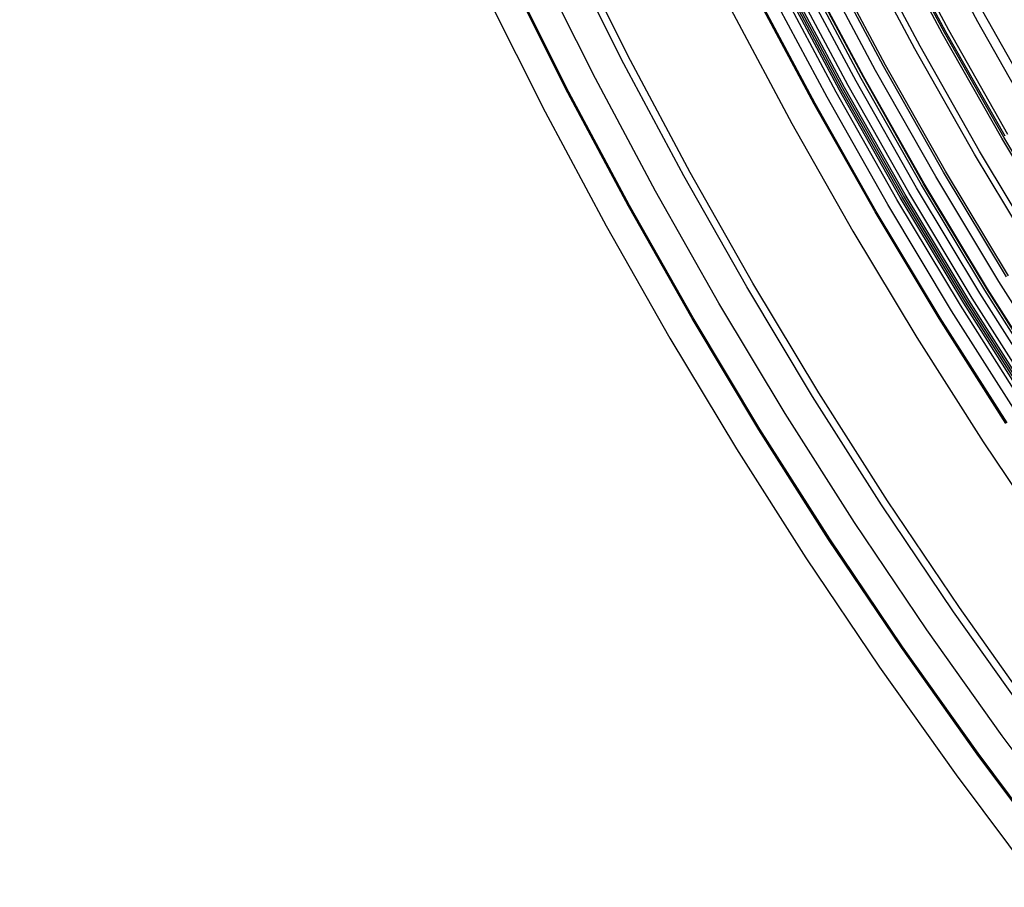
# Model space of a CAD drawing. Header units: millimetres. Extents: x -14 to 488, y -50 to 50.
# Tile 99 of 256: x 262 to 269, y -22 to -16. Entities that reach past the tile are written whole.
import ezdxf

# ---------------------------------------------------------------- set-up
doc = ezdxf.new("R2010")
doc.units = ezdxf.units.MM
doc.header["$MEASUREMENT"] = 0
doc.layers.add('Default', color=7, linetype='Continuous')

msp = doc.modelspace()

# ---------------------------------------------------------------- linework, layer by layer
at = {"layer": 'Default'}
for points in [[(268.9196, -17.8387), (268.4741, -17.0967), (268.049, -16.3461), (267.6446, -15.5876), (267.261, -14.8222), (266.8983, -14.0507), (266.5567, -13.2738), (266.236, -12.4925), (265.9365, -11.7075), (265.6578, -10.9196), (265.4001, -10.1296), (265.1632, -9.3384), (264.947, -8.5466), (264.7511, -7.7551), (264.5755, -6.9645), (264.4198, -6.1755), (264.2838, -5.3889), (264.1671, -4.6053), (264.0695, -3.8253), (263.9905, -3.0495), (263.9298, -2.2786), (263.8869, -1.513), (263.8615, -0.7533), (263.8532, 0)], [(268.933, -17.8305), (268.4877, -17.0888), (268.0629, -16.3385), (267.6587, -15.5804), (267.2752, -14.8153), (266.9127, -14.0442), (266.5712, -13.2677), (266.2507, -12.4867), (265.9513, -11.702), (265.6728, -10.9145), (265.4152, -10.1249), (265.1784, -9.334), (264.9622, -8.5426), (264.7665, -7.7515), (264.5909, -6.9612), (264.4353, -6.1726), (264.2993, -5.3864), (264.1827, -4.6031), (264.0851, -3.8235), (264.0062, -3.0481), (263.9455, -2.2775), (263.9027, -1.5123), (263.8773, -0.7529), (263.869, 0)], [(269.136, -17.7051), (268.6938, -16.9686), (268.2719, -16.2236), (267.8705, -15.4708), (267.4898, -14.7112), (267.1299, -13.9454), (266.7907, -13.1744), (266.4725, -12.3989), (266.1752, -11.6197), (265.8987, -10.8377), (265.6429, -10.0537), (265.4078, -9.2684), (265.1931, -8.4826), (264.9987, -7.6969), (264.8244, -6.9123), (264.6699, -6.1292), (264.5349, -5.3485), (264.4191, -4.5707), (264.3222, -3.7966), (264.2438, -3.0266), (264.1835, -2.2615), (264.141, -1.5016), (264.1158, -0.7476), (264.1075, 0)], [(269.171, -17.6834), (268.7294, -16.9479), (268.308, -16.2038), (267.9071, -15.4519), (267.5269, -14.6932), (267.1673, -13.9283), (266.8286, -13.1582), (266.5108, -12.3837), (266.2138, -11.6055), (265.9376, -10.8245), (265.6822, -10.0414), (265.4473, -9.2571), (265.2329, -8.4722), (265.0388, -7.6875), (264.8647, -6.9038), (264.7104, -6.1217), (264.5755, -5.342), (264.4599, -4.5652), (264.3631, -3.792), (264.2848, -3.0229), (264.2246, -2.2587), (264.1821, -1.4998), (264.157, -0.7467), (264.1487, 0)], [(269.3255, -17.5879), (268.8863, -16.8564), (268.4672, -16.1163), (268.0685, -15.3685), (267.6903, -14.6138), (267.3327, -13.8531), (266.9958, -13.0872), (266.6797, -12.3168), (266.3843, -11.5429), (266.1096, -10.7661), (265.8556, -9.9872), (265.622, -9.2071), (265.4087, -8.4264), (265.2156, -7.646), (265.0425, -6.8665), (264.889, -6.0887), (264.7549, -5.3131), (264.6398, -4.5405), (264.5436, -3.7715), (264.4657, -3.0066), (264.4058, -2.2465), (264.3636, -1.4917), (264.3386, -0.7427), (264.3303, 0)], [(269.3395, -17.5793), (268.9004, -16.8481), (268.4816, -16.1084), (268.083, -15.361), (267.705, -14.6067), (267.3476, -13.8464), (267.0109, -13.0808), (266.6949, -12.3108), (266.3997, -11.5372), (266.1252, -10.7608), (265.8712, -9.9823), (265.6377, -9.2026), (265.4246, -8.4223), (265.2316, -7.6423), (265.0585, -6.8632), (264.9051, -6.0857), (264.771, -5.3105), (264.6561, -4.5383), (264.5599, -3.7696), (264.482, -3.0052), (264.4222, -2.2454), (264.38, -1.491), (264.355, -0.7423), (264.3467, 0)], [(268.9098, -16.8426), (268.4911, -16.1031), (268.0927, -15.356), (267.7148, -14.6019), (267.3575, -13.8418), (267.0209, -13.0765), (266.7051, -12.3068), (266.4099, -11.5335), (266.1355, -10.7573), (265.8816, -9.9791), (265.6482, -9.1996), (265.4351, -8.4196), (265.2422, -7.6398), (265.0692, -6.8609), (264.9158, -6.0837), (264.7818, -5.3088), (264.6669, -4.5368), (264.5707, -3.7684), (264.4929, -3.0042), (264.4331, -2.2447), (264.3909, -1.4905), (264.3659, -0.7421), (264.3576, 0)], [(268.9301, -16.8308), (268.5117, -16.0918), (268.1135, -15.3452), (267.7359, -14.5917), (267.3789, -13.8321), (267.0425, -13.0674), (266.7269, -12.2982), (266.4319, -11.5254), (266.1577, -10.7497), (265.904, -9.9721), (265.6708, -9.1931), (265.4578, -8.4137), (265.265, -7.6344), (265.0921, -6.8561), (264.9389, -6.0794), (264.805, -5.3051), (264.6901, -4.5336), (264.594, -3.7658), (264.5162, -3.0021), (264.4565, -2.2431), (264.4143, -1.4894), (264.3893, -0.7416), (264.3811, 0)], [(269.1712, -17.6833), (268.7296, -16.9477), (268.3082, -16.2036), (267.9074, -15.4518), (267.5271, -14.6931), (267.1676, -13.9282), (266.8289, -13.1581), (266.511, -12.3836), (266.2141, -11.6054), (265.9379, -10.8244), (265.6824, -10.0413), (265.4476, -9.257), (265.2332, -8.4721), (265.039, -7.6875), (264.8649, -6.9038), (264.7106, -6.1217), (264.5758, -5.3419), (264.4601, -4.5651), (264.3633, -3.7919), (264.285, -3.0229), (264.2249, -2.2587), (264.1824, -1.4998), (264.1572, -0.7467), (264.149, 0)], [(264.5929, 0), (264.6016, -0.7601), (264.6277, -1.5198), (264.6712, -2.2788), (264.732, -3.0365), (264.8101, -3.7926), (264.9054, -4.5468), (265.018, -5.2986), (265.1477, -6.0476), (265.304, -6.8382), (265.4794, -7.6248), (265.6738, -8.4068), (265.8871, -9.184), (266.1191, -9.9558), (266.3698, -10.7217), (266.6389, -11.4813), (266.9264, -12.2341), (267.2453, -13.0107), (267.5837, -13.779), (267.9414, -14.5385), (268.3182, -15.2887), (268.7137, -16.0292), (269.1278, -16.7595)], [(264.5929, 0), (264.6016, -0.7601), (264.6277, -1.5198), (264.6712, -2.2788), (264.732, -3.0365), (264.8101, -3.7926), (264.9054, -4.5468), (265.018, -5.2986), (265.1477, -6.0476), (265.304, -6.8382), (265.4794, -7.6248), (265.6738, -8.4068), (265.8871, -9.184), (266.1191, -9.9558), (266.3698, -10.7217), (266.6389, -11.4813), (266.9264, -12.2341), (267.2453, -13.0107), (267.5837, -13.779), (267.9414, -14.5385), (268.3182, -15.2887), (268.7137, -16.0292), (269.1278, -16.7595)], [(269.1667, -16.6928), (268.7517, -15.9599), (268.3569, -15.2194), (267.9823, -14.472), (267.6282, -13.7187), (267.2946, -12.9602), (266.9816, -12.1973), (266.6891, -11.4309), (266.417, -10.6616), (266.1654, -9.8903), (265.9341, -9.1178), (265.7229, -8.3447), (265.5317, -7.5718), (265.3602, -6.7999), (265.2082, -6.0296), (265.0754, -5.2616), (264.9615, -4.4965), (264.8662, -3.7349), (264.7891, -2.9775), (264.7298, -2.2247), (264.688, -1.4772), (264.6632, -0.7355), (264.655, 0)], [(269.0033, -18.821), (268.5314, -18.0786), (268.0799, -17.3266), (267.6491, -16.5659), (267.2393, -15.7972), (266.8505, -15.0215), (266.4829, -14.2396), (266.1367, -13.4523), (265.8117, -12.6605), (265.5081, -11.8649), (265.2258, -11.0664), (264.9646, -10.2658), (264.7245, -9.464), (264.5053, -8.6615), (264.3068, -7.8593), (264.1288, -7.0581), (263.971, -6.2585), (263.8332, -5.4613), (263.715, -4.6672)], [(269.065, -18.7807), (268.594, -18.0399), (268.1435, -17.2895), (267.7137, -16.5304), (267.3047, -15.7634), (266.9168, -14.9894), (266.55, -14.2091), (266.2045, -13.4235), (265.8802, -12.6333), (265.5772, -11.8395), (265.2955, -11.0427), (265.0349, -10.2439), (264.7953, -9.4437), (264.5766, -8.643), (264.3785, -7.8425), (264.2009, -7.043), (264.0435, -6.2451), (263.9059, -5.4497), (263.7879, -4.6572)], [(269.088, -18.7657), (268.6174, -18.0254), (268.1673, -17.2757), (267.7378, -16.5172), (267.3291, -15.7508), (266.9415, -14.9774), (266.575, -14.1977), (266.2298, -13.4127), (265.9058, -12.6232), (265.6031, -11.83), (265.3216, -11.0339), (265.0612, -10.2356), (264.8218, -9.4361), (264.6032, -8.6361), (264.4053, -7.8362), (264.2278, -7.0373), (264.0705, -6.2401), (263.9331, -5.4453), (263.8152, -4.6535)], [(269.0996, -18.7581), (268.6293, -18.0181), (268.1793, -17.2686), (267.75, -16.5104), (267.3415, -15.7444), (266.954, -14.9713), (266.5877, -14.192), (266.2426, -13.4073), (265.9188, -12.6181), (265.6161, -11.8252), (265.3347, -11.0294), (265.0744, -10.2315), (264.8352, -9.4323), (264.6167, -8.6325), (264.4189, -7.833), (264.2415, -7.0345), (264.0842, -6.2376), (263.9468, -5.4431), (263.829, -4.6516)], [(269.1106, -18.7509), (268.6404, -18.0112), (268.1906, -17.262), (267.7615, -16.5041), (267.3531, -15.7384), (266.9658, -14.9656), (266.5996, -14.1865), (266.2547, -13.4022), (265.9309, -12.6133), (265.6284, -11.8207), (265.3471, -11.0252), (265.087, -10.2276), (264.8477, -9.4287), (264.6294, -8.6292), (264.4316, -7.83), (264.2543, -7.0318), (264.0971, -6.2352), (263.9598, -5.441), (263.842, -4.6498)], [(269.122, -18.7434), (268.6521, -18.0041), (268.2024, -17.2552), (267.7734, -16.4976), (267.3653, -15.7321), (266.9781, -14.9596), (266.6121, -14.1809), (266.2672, -13.3968), (265.9436, -12.6082), (265.6413, -11.8159), (265.3601, -11.0208), (265.1, -10.2235), (264.8609, -9.4249), (264.6426, -8.6258), (264.4449, -7.8269), (264.2677, -7.029), (264.1105, -6.2327), (263.9733, -5.4388), (263.8555, -4.6479)], [(269.1462, -18.7276), (268.6766, -17.9889), (268.2274, -17.2406), (267.7988, -16.4836), (267.391, -15.7188), (267.0041, -14.947), (266.6384, -14.1689), (266.2939, -13.3855), (265.9705, -12.5976), (265.6684, -11.806), (265.3875, -11.0115), (265.1276, -10.2149), (264.8887, -9.417), (264.6706, -8.6185), (264.4731, -7.8203), (264.296, -7.0231), (264.139, -6.2275), (264.0018, -5.4342), (263.8842, -4.644)], [(269.2002, -18.6923), (268.7315, -17.955), (268.2831, -17.2081), (267.8553, -16.4526), (267.4482, -15.6892), (267.0621, -14.9188), (266.6971, -14.1422), (266.3532, -13.3603), (266.0304, -12.5739), (265.7289, -11.7837), (265.4485, -10.9907), (265.1891, -10.1956), (264.9506, -9.3992), (264.733, -8.6023), (264.5358, -7.8056), (264.359, -7.0098), (264.2023, -6.2157), (264.0654, -5.424), (263.948, -4.6353)], [(269.234, -18.6702), (268.7658, -17.9338), (268.318, -17.1878), (267.8906, -16.4331), (267.4841, -15.6707), (267.0984, -14.9012), (266.7338, -14.1255), (266.3903, -13.3445), (266.068, -12.559), (265.7668, -11.7698), (265.4867, -10.9777), (265.2276, -10.1836), (264.9895, -9.3881), (264.772, -8.5921), (264.5751, -7.7964), (264.3986, -7.0015), (264.242, -6.2084), (264.1053, -5.4176), (263.988, -4.6298)], [(269.249, -18.6604), (268.7811, -17.9243), (268.3334, -17.1788), (267.9064, -16.4245), (267.5, -15.6624), (267.1146, -14.8933), (266.7501, -14.1181), (266.4068, -13.3375), (266.0847, -12.5524), (265.7836, -11.7636), (265.5037, -10.972), (265.2448, -10.1782), (265.0067, -9.3832), (264.7894, -8.5876), (264.5926, -7.7923), (264.4161, -6.9979), (264.2597, -6.2051), (264.123, -5.4147), (264.0058, -4.6274)], [(269.2522, -18.6583), (268.7844, -17.9223), (268.3368, -17.1768), (267.9097, -16.4226), (267.5034, -15.6606), (267.118, -14.8917), (266.7537, -14.1165), (266.4104, -13.336), (266.0883, -12.551), (265.7873, -11.7623), (265.5074, -10.9707), (265.2484, -10.1771), (265.0104, -9.3821), (264.7931, -8.5866), (264.5964, -7.7914), (264.4199, -6.9971), (264.2635, -6.2044), (264.1268, -5.4141), (264.0096, -4.6268)], [(269.3323, -18.606), (268.8657, -17.872), (268.4194, -17.1286), (267.9936, -16.3766), (267.5884, -15.6167), (267.2041, -14.8499), (266.8407, -14.0769), (266.4984, -13.2986), (266.1772, -12.5158), (265.877, -11.7293), (265.5979, -10.94), (265.3397, -10.1485), (265.1024, -9.3558), (264.8857, -8.5626), (264.6895, -7.7695), (264.5135, -6.9774), (264.3575, -6.187), (264.2212, -5.3989), (264.1044, -4.6139)], [(268.9161, -18.878), (268.4428, -18.1334), (267.9899, -17.3791), (267.5578, -16.616), (267.1467, -15.8451), (266.7568, -15.067), (266.3881, -14.2827), (266.0408, -13.493), (265.7149, -12.6988), (265.4104, -11.9008), (265.1272, -11.0999), (264.8652, -10.2969), (264.6244, -9.4926), (264.4045, -8.6878), (264.2054, -7.8831), (264.0269, -7.0795), (263.8686, -6.2775), (263.7304, -5.4779), (263.6118, -4.6813)], [(268.9238, -18.873), (268.4506, -18.1285), (267.9978, -17.3745), (267.5659, -16.6116), (267.1549, -15.8409), (266.7651, -15.063), (266.3965, -14.2789), (266.0493, -13.4895), (265.7234, -12.6954), (265.419, -11.8976), (265.1359, -11.097), (264.874, -10.2942), (264.6332, -9.4901), (264.4134, -8.6854), (264.2144, -7.881), (264.0359, -7.0776), (263.8777, -6.2758), (263.7394, -5.4764), (263.6209, -4.6801)], [(263.4195, -4.752), (263.5372, -5.5377), (263.6728, -6.3206), (263.8361, -7.1468), (264.0194, -7.9689), (264.2226, -8.7863), (264.4455, -9.5985), (264.688, -10.4051), (264.95, -11.2056), (265.2313, -11.9995), (265.5318, -12.7863), (265.865, -13.5979), (266.2187, -14.4009), (266.5926, -15.1946), (266.9863, -15.9787), (267.3997, -16.7526), (267.8325, -17.5158), (268.2843, -18.2679), (268.7551, -19.0082), (269.2551, -19.7518)], [(263.4195, -4.752), (263.5372, -5.5377), (263.6728, -6.3206), (263.8361, -7.1468), (264.0194, -7.9689), (264.2226, -8.7863), (264.4455, -9.5985), (264.688, -10.4051), (264.95, -11.2056), (265.2313, -11.9995), (265.5318, -12.7863), (265.865, -13.5979), (266.2187, -14.4009), (266.5926, -15.1946), (266.9863, -15.9787), (267.3997, -16.7526), (267.8325, -17.5158), (268.2843, -18.2679), (268.7551, -19.0082), (269.2551, -19.7518)], [(269.4417, -21.8274), (268.8889, -21.09), (268.3564, -20.3402), (267.8445, -19.5786), (267.3536, -18.8063), (266.8839, -18.0241), (266.4358, -17.2327), (266.0094, -16.4331), (265.605, -15.6262), (265.2227, -14.8128), (264.8625, -13.9938), (264.5245, -13.1701), (264.2086, -12.3425), (263.9149, -11.5119), (263.6432, -10.6791), (263.3935, -9.8449), (263.1654, -9.0102), (262.959, -8.1757), (262.7738, -7.3422), (262.6097, -6.5105), (262.4663, -5.6812), (262.3433, -4.8551)], [(269.0729, -20.9558), (268.5437, -20.2107), (268.0351, -19.454), (267.5473, -18.6866), (267.0806, -17.9094), (266.6353, -17.123), (266.2117, -16.3285), (265.8099, -15.5268), (265.43, -14.7185), (265.0721, -13.9047), (264.7362, -13.0863), (264.4223, -12.2639), (264.1305, -11.4386), (263.8606, -10.6111), (263.6124, -9.7822), (263.3858, -8.9528), (263.1807, -8.1237), (262.9967, -7.2955), (262.8336, -6.469), (262.6911, -5.645), (262.5689, -4.8242)], [(269.1144, -20.9255), (268.586, -20.1815), (268.0781, -19.4259), (267.591, -18.6597), (267.125, -17.8835), (266.6804, -17.0983), (266.2573, -16.305), (265.8561, -15.5043), (265.4767, -14.6973), (265.1193, -13.8847), (264.7839, -13.0674), (264.4705, -12.2462), (264.1791, -11.4221), (263.9096, -10.5958), (263.6617, -9.7681), (263.4355, -8.9399), (263.2306, -8.1119), (263.0469, -7.2849), (262.8841, -6.4597), (262.7418, -5.6369), (262.6198, -4.8172)], [(269.2676, -21.9614), (268.7115, -21.2195), (268.1757, -20.465), (267.6606, -19.6989), (267.1667, -18.9218), (266.6941, -18.1347), (266.2433, -17.3385), (265.8143, -16.534), (265.4074, -15.7221), (265.0227, -14.9037), (264.6603, -14.0797), (264.3202, -13.2509), (264.0024, -12.4183), (263.7069, -11.5825), (263.4336, -10.7446), (263.1823, -9.9053), (262.9529, -9.0655), (262.7451, -8.2259), (262.5588, -7.3873), (262.3937, -6.5504), (262.2494, -5.7161), (262.1257, -4.8849)], [(269.2749, -21.9558), (268.7189, -21.2141), (268.1833, -20.4598), (267.6683, -19.6938), (267.1745, -18.917), (266.7021, -18.1301), (266.2513, -17.3341), (265.8225, -16.5298), (265.4157, -15.7181), (265.0311, -14.8999), (264.6688, -14.0761), (264.3288, -13.2476), (264.0111, -12.4151), (263.7156, -11.5796), (263.4423, -10.7419), (263.1911, -9.9028), (262.9618, -9.0632), (262.7541, -8.2238), (262.5678, -7.3854), (262.4027, -6.5488), (262.2585, -5.7146), (262.1348, -4.8836)], [(261.9336, -4.9572), (262.0563, -5.7769), (262.1978, -6.5935), (262.3682, -7.4554), (262.5594, -8.313), (262.7713, -9.1657), (263.0039, -10.013), (263.2569, -10.8544), (263.5302, -11.6894), (263.8236, -12.5176), (264.1371, -13.3384), (264.4847, -14.1851), (264.8537, -15.0227), (265.2437, -15.8508), (265.6544, -16.6687), (266.0857, -17.476), (266.5371, -18.2722), (267.0085, -19.0567), (267.4996, -19.829), (268.0212, -20.6047), (268.5626, -21.3667), (269.1235, -22.1144)]]:
    msp.add_lwpolyline(points, dxfattribs=at)
at = {"layer": 'Default', "extrusion": (-0.117936, 0.145265, 0.982339)}
msp.add_lwpolyline([(-197.8631, 196.9116), (-197.8631, 196.9972)], dxfattribs=at)
at = {"layer": 'Default', "extrusion": (-0.54721, 0.836996, 0)}
for points in [[(-216.0454, 24.7553), (-216.045, 24.722), (-216.0439, 24.6885), (-216.042, 24.6546), (-216.0393, 24.6206), (-216.0358, 24.5863), (-216.0315, 24.5518), (-216.0263, 24.5172), (-216.0203, 24.4824), (-216.0134, 24.4475), (-216.0057, 24.4126), (-215.997, 24.3776), (-215.9875, 24.3426), (-215.977, 24.3076), (-215.9656, 24.2727), (-215.9533, 24.2379), (-215.94, 24.2032), (-215.9259, 24.1687), (-215.9108, 24.1343), (-215.8947, 24.1002), (-215.8778, 24.0664), (-215.8599, 24.0329), (-215.8411, 23.9997), (-215.8214, 23.9669), (-215.8008, 23.9345), (-215.7794, 23.9026), (-215.7571, 23.8712), (-215.7339, 23.8402), (-215.7099, 23.8099), (-215.6851, 23.7801), (-215.6595, 23.751), (-215.6331, 23.7225), (-215.606, 23.6947), (-215.5782, 23.6676), (-215.5497, 23.6412), (-215.5206, 23.6156), (-215.4908, 23.5908), (-215.4604, 23.5668), (-215.4295, 23.5436), (-215.3981, 23.5213), (-215.3662, 23.4998), (-215.3338, 23.4793), (-215.301, 23.4596), (-215.2678, 23.4408), (-215.2343, 23.4229), (-215.2005, 23.406), (-215.1664, 23.3899), (-215.132, 23.3748), (-215.0975, 23.3607), (-215.0628, 23.3474), (-215.028, 23.3351), (-214.9931, 23.3237), (-214.9581, 23.3132), (-214.9231, 23.3037), (-214.8881, 23.295), (-214.8532, 23.2873), (-214.8183, 23.2804), (-214.7835, 23.2744), (-214.7489, 23.2692), (-214.7144, 23.2649), (-214.6801, 23.2614), (-214.6461, 23.2587), (-214.6122, 23.2568), (-214.5787, 23.2557), (-214.5454, 23.2553), (-214.5121, 23.2557), (-214.4785, 23.2568), (-214.4446, 23.2587), (-214.4106, 23.2614), (-214.3763, 23.2649), (-214.3418, 23.2692), (-214.3072, 23.2744), (-214.2724, 23.2804), (-214.2375, 23.2873), (-214.2026, 23.295), (-214.1676, 23.3037), (-214.1326, 23.3132), (-214.0976, 23.3237), (-214.0627, 23.3351), (-214.0279, 23.3474), (-213.9932, 23.3607), (-213.9587, 23.3748), (-213.9243, 23.3899), (-213.8902, 23.406), (-213.8564, 23.4229), (-213.8229, 23.4408), (-213.7897, 23.4596), (-213.7569, 23.4793), (-213.7245, 23.4998), (-213.6926, 23.5213), (-213.6612, 23.5436), (-213.6303, 23.5668), (-213.5999, 23.5908), (-213.5701, 23.6156), (-213.541, 23.6412), (-213.5125, 23.6676), (-213.4847, 23.6947), (-213.4576, 23.7225), (-213.4312, 23.751), (-213.4056, 23.7801), (-213.3808, 23.8099), (-213.3568, 23.8402), (-213.3337, 23.8712), (-213.3113, 23.9026), (-213.2899, 23.9345), (-213.2693, 23.9669), (-213.2496, 23.9997), (-213.2308, 24.0329), (-213.2129, 24.0664), (-213.196, 24.1002), (-213.1799, 24.1343), (-213.1648, 24.1687), (-213.1507, 24.2032), (-213.1374, 24.2379), (-213.1251, 24.2727), (-213.1137, 24.3076), (-213.1033, 24.3426), (-213.0937, 24.3776), (-213.085, 24.4126), (-213.0773, 24.4475), (-213.0704, 24.4824), (-213.0644, 24.5172), (-213.0592, 24.5518), (-213.0549, 24.5863), (-213.0514, 24.6206), (-213.0487, 24.6546), (-213.0468, 24.6885), (-213.0457, 24.722), (-213.0454, 24.7553)], [(-213.0454, 24.7553), (-213.0457, 24.7886), (-213.0468, 24.8222), (-213.0487, 24.856), (-213.0514, 24.8901), (-213.0549, 24.9244), (-213.0592, 24.9589), (-213.0644, 24.9935), (-213.0704, 25.0283), (-213.0773, 25.0632), (-213.085, 25.0981), (-213.0937, 25.1331), (-213.1033, 25.1681), (-213.1137, 25.203), (-213.1251, 25.238), (-213.1374, 25.2728), (-213.1507, 25.3075), (-213.1648, 25.342), (-213.1799, 25.3764), (-213.196, 25.4105), (-213.2129, 25.4443), (-213.2308, 25.4778), (-213.2496, 25.511), (-213.2693, 25.5438), (-213.2899, 25.5762), (-213.3113, 25.6081), (-213.3337, 25.6395), (-213.3568, 25.6704), (-213.3808, 25.7008), (-213.4056, 25.7306), (-213.4312, 25.7597), (-213.4576, 25.7882), (-213.4847, 25.816), (-213.5125, 25.8431), (-213.541, 25.8695), (-213.5701, 25.8951), (-213.5999, 25.9199), (-213.6303, 25.9439), (-213.6612, 25.967), (-213.6926, 25.9894), (-213.7245, 26.0108), (-213.7569, 26.0314), (-213.7897, 26.0511), (-213.8229, 26.0699), (-213.8564, 26.0878), (-213.8902, 26.1047), (-213.9243, 26.1208), (-213.9587, 26.1359), (-213.9932, 26.15), (-214.0279, 26.1633), (-214.0627, 26.1756), (-214.0976, 26.187), (-214.1326, 26.1974), (-214.1676, 26.207), (-214.2026, 26.2157), (-214.2375, 26.2234), (-214.2724, 26.2303), (-214.3072, 26.2363), (-214.3418, 26.2415), (-214.3763, 26.2458), (-214.4106, 26.2493), (-214.4446, 26.252), (-214.4785, 26.2538), (-214.5121, 26.255), (-214.5454, 26.2553), (-214.5787, 26.255), (-214.6122, 26.2538), (-214.6461, 26.252), (-214.6801, 26.2493), (-214.7144, 26.2458), (-214.7489, 26.2415), (-214.7835, 26.2363), (-214.8183, 26.2303), (-214.8532, 26.2234), (-214.8881, 26.2157), (-214.9231, 26.207), (-214.9581, 26.1974), (-214.9931, 26.187), (-215.028, 26.1756), (-215.0628, 26.1633), (-215.0975, 26.15), (-215.132, 26.1359), (-215.1664, 26.1208), (-215.2005, 26.1047), (-215.2343, 26.0878), (-215.2678, 26.0699), (-215.301, 26.0511), (-215.3338, 26.0314), (-215.3662, 26.0108), (-215.3981, 25.9894), (-215.4295, 25.967), (-215.4604, 25.9439), (-215.4908, 25.9199), (-215.5206, 25.8951), (-215.5497, 25.8695), (-215.5782, 25.8431), (-215.606, 25.816), (-215.6331, 25.7882), (-215.6595, 25.7597), (-215.6851, 25.7306), (-215.7099, 25.7008), (-215.7339, 25.6704), (-215.7571, 25.6395), (-215.7794, 25.6081), (-215.8008, 25.5762), (-215.8214, 25.5438), (-215.8411, 25.511), (-215.8599, 25.4778), (-215.8778, 25.4443), (-215.8947, 25.4105), (-215.9108, 25.3764), (-215.9259, 25.342), (-215.94, 25.3075), (-215.9533, 25.2728), (-215.9656, 25.238), (-215.977, 25.203), (-215.9875, 25.1681), (-215.997, 25.1331), (-216.0057, 25.0981), (-216.0134, 25.0632), (-216.0203, 25.0283), (-216.0263, 24.9935), (-216.0315, 24.9589), (-216.0358, 24.9244), (-216.0393, 24.8901), (-216.042, 24.856), (-216.0439, 24.8222), (-216.045, 24.7886), (-216.0454, 24.7553)]]:
    msp.add_lwpolyline(points, dxfattribs=at)
at = {"layer": 'Default', "extrusion": (-0.10239, 0.156612, 0.982339)}
msp.add_lwpolyline([(-215.0296, 177.5221), (-215.0296, 177.6084)], dxfattribs=at)
at = {"layer": 'Default', "extrusion": (0.051485, 0.179889, 0.982339)}
msp.add_lwpolyline([(-260.747, -31.6903), (-260.747, -31.5992)], dxfattribs=at)

doc.saveas('drawing.dxf')
